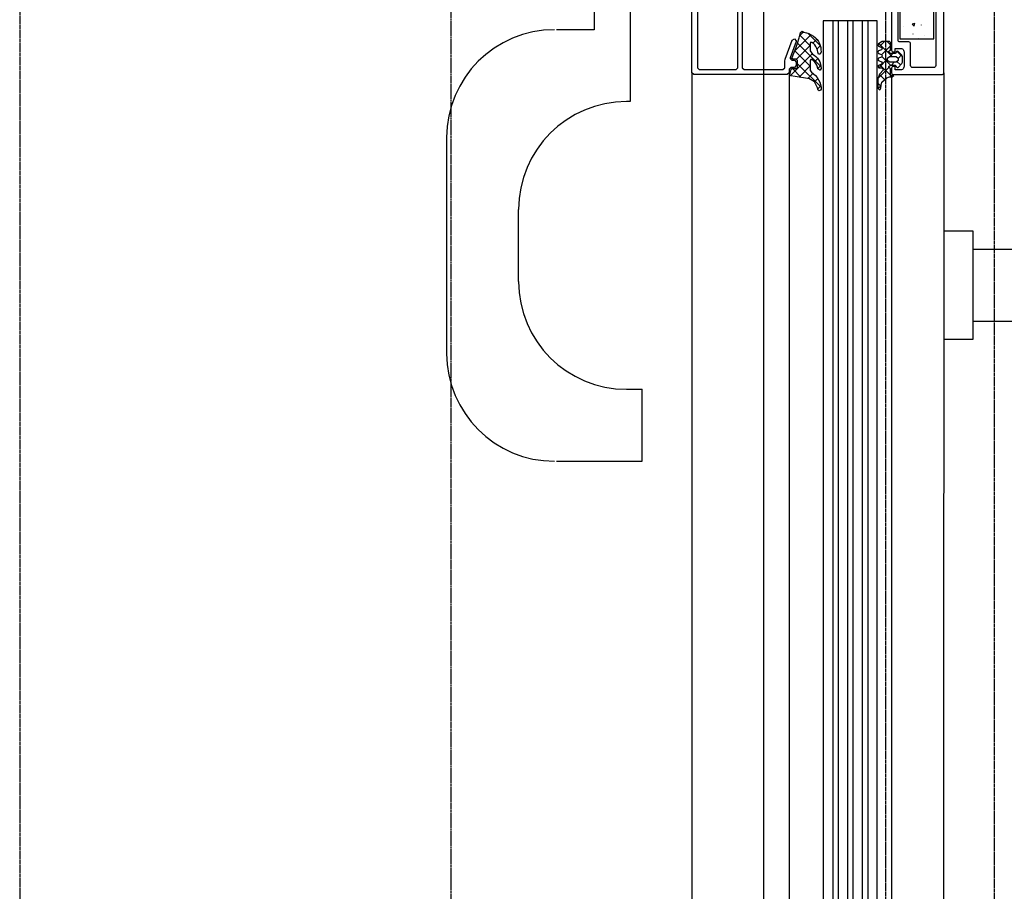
# Model space of a CAD drawing. Header units: millimetres. Extents: x -4577 to 1032787, y -66234 to 201209.
# Tile 11 of 256: x 15644 to 15918, y -53962 to -53720. Entities that reach past the tile are written whole.
import ezdxf

# ---------------------------------------------------------------- set-up
doc = ezdxf.new("R2010")
doc.units = ezdxf.units.MM
for name, pattern in [('510_5_2OG_ELT_1004$0$11-07-22_DS_2OG$0$AUSGEZOGEN', [0]), ('510_5_2OG_ELT_1004$0$11-07-22_DS_2OG$0$MITTE2_S7', [0.225, 0.125, -0.05, 0, -0.05]), ('510_5_2OG_ELT_1004$0$11-07-22_DS_2OG$0$VERDECKT2_S2', [0.17, 0.1, -0.07])]:
    doc.linetypes.add(name, pattern=pattern)
doc.layers.add('510_5_2OG_ELT_1004$0$11-07-22_DS_2OG$0$Nichttragende_Bauteile', color=8, linetype='510_5_2OG_ELT_1004$0$11-07-22_DS_2OG$0$AUSGEZOGEN')
doc.layers.add('510_5_2OG_ELT_1004$0$11-07-22_DS_2OG$0$Tragende_Bauteile', color=8, linetype='510_5_2OG_ELT_1004$0$11-07-22_DS_2OG$0$AUSGEZOGEN')

# ---------------------------------------------------------------- blocks, each defined once
blk = doc.blocks.new('510_5_2OG_ELT_1004')
at = {"layer": '510_5_2OG_ELT_1004$0$11-07-22_DS_2OG$0$Nichttragende_Bauteile', "linetype": '510_5_2OG_ELT_1004$0$11-07-22_DS_2OG$0$AUSGEZOGEN'}
for p, q in [((15850.9, -54861.7), (15850.9, -53590.75)), ((15803.66, -53682.25), (15803.66, -53722.25)), ((15813.66, -53702.25), (15813.66, -53742.25)), ((15843.67, -53732.85), (15843.67, -53708.75)), ((15844.87, -53710.55), (15844.87, -53732.85)), ((15830.87, -53734.25), (15830.87, -53713.25)), ((15832.37, -53715.55), (15832.37, -53732.85)), ((15870.04, -53719.75), (15870.04, -54729.83)), ((15871.54, -53719.75), (15871.54, -54729.83)), ((15874.14, -53719.75), (15874.14, -54729.83)), ((15875.64, -53719.75), (15875.64, -54729.83)), ((15878.24, -53719.75), (15878.24, -54729.83)), ((15879.74, -53719.75), (15879.74, -54729.83)), ((15889.73, -53721.44), (15889.67, -53721.46)), ((15894.59, -53720.9), (15894.58, -53720.96)), ((15803.66, -53722.25), (15793.16, -53722.25)), ((15859.51, -53728.1), (15863.98, -53723.62)), ((15860.82, -53723.96), (15861.89, -53722.88)), ((15863.76, -53726.71), (15860.86, -53723.81)), ((15862.7, -53723.09), (15863.38, -53723.33)), ((15866.51, -53726.64), (15863.11, -53723.24)), ((15863.38, -53723.33), (15864.03, -53723.64)), ((15892.38, -53723.46), (15892.34, -53723.41)), ((15895.42, -53723.82), (15895.47, -53723.87)), ((15856.76, -53730.49), (15858.71, -53725.14)), ((15859.83, -53725.56), (15858.19, -53730.08)), ((15858.71, -53725.14), (15859.37, -53724.76)), ((15859.37, -53724.76), (15859.87, -53725.35)), ((15859.87, -53725.35), (15859.83, -53725.56)), ((15859.94, -53730.49), (15863.76, -53726.68)), ((15866.74, -53732.52), (15860.23, -53726.02)), ((15864.47, -53725.96), (15865.58, -53724.85)), ((15865.65, -53727.61), (15866.53, -53726.73)), ((15866.51, -53726.63), (15866.66, -53727.23)), ((15886.5, -53729.7), (15882.88, -53726.09)), ((15883.01, -53726.95), (15884.45, -53725.5)), ((15883.59, -53729.2), (15886.07, -53726.72)), ((15886.07, -53726.45), (15885.12, -53725.5)), ((15893.72, -53724.7), (15893.7, -53724.75)), ((15893.78, -53724.75), (15893.72, -53724.7)), ((15858.26, -53735), (15864.32, -53728.95)), ((15863.76, -53732.37), (15859.5, -53728.12)), ((15866.09, -53729.04), (15866.07, -53729.03)), ((15882.85, -53728.88), (15882.7, -53728.74)), ((15886.07, -53732.1), (15883.66, -53729.69)), ((15885.91, -53729.7), (15886.71, -53728.9)), ((15889.37, -53729.75), (15887.88, -53728.25)), ((15888.17, -53730.27), (15889.16, -53729.28)), ((15856.67, -53731), (15856.76, -53730.49)), ((15856.67, -53732.85), (15856.67, -53731)), ((15858.37, -53732.75), (15857.87, -53733.25)), ((15858.19, -53730.08), (15858.16, -53730.27)), ((15858.16, -53730.27), (15858.66, -53730.75)), ((15859.37, -53732.75), (15858.37, -53732.75)), ((15858.66, -53730.75), (15859.37, -53730.75)), ((15859.05, -53730.49), (15858.69, -53730.13)), ((15859.37, -53730.75), (15859.87, -53731.25)), ((15859.87, -53732.25), (15859.37, -53732.75)), ((15859.87, -53731.25), (15859.87, -53732.25)), ((15866.76, -53738.2), (15860.26, -53731.7)), ((15860.64, -53735.45), (15863.76, -53732.33)), ((15864.94, -53731.15), (15865.84, -53730.26)), ((15865.88, -53733.04), (15866.69, -53732.23)), ((15882.59, -53735.85), (15885.64, -53732.8)), ((15882.79, -53732.82), (15885.27, -53730.34)), ((15886.07, -53734.93), (15883.15, -53732.01)), ((15886.34, -53732.1), (15887.14, -53731.3)), ((15888.85, -53732.05), (15887.88, -53731.09)), ((15830.87, -53734.25), (15830.87, -54717.25)), ((15831.37, -53734.75), (15830.87, -53734.25)), ((15857.37, -53734.75), (15831.37, -53734.75)), ((15832.37, -53732.85), (15832.87, -53733.35)), ((15832.87, -53733.35), (15843.17, -53733.35)), ((15843.17, -53733.35), (15843.67, -53732.85)), ((15844.87, -53732.85), (15845.37, -53733.35)), ((15845.37, -53733.35), (15856.17, -53733.35)), ((15856.17, -53733.35), (15856.67, -53732.85)), ((15857.87, -53734.25), (15857.37, -53734.75)), ((15857.87, -53733.25), (15857.87, -53734.25)), ((15857.87, -53734.25), (15857.87, -54717.25)), ((15861.27, -53735.54), (15858.81, -53733.08)), ((15863.11, -53735.81), (15864.54, -53734.38)), ((15884.43, -53736.12), (15883.03, -53734.72)), ((15885.8, -53735.47), (15886.27, -53735)), ((15886.54, -53735.41), (15886.14, -53735)), ((15886.37, -53735.42), (15886.33, -54717.06)), ((15900.87, -53734.25), (15900.83, -54717.06)), ((15864.96, -53736.78), (15865.89, -53735.86)), ((15865.86, -53738.71), (15866.7, -53737.88)), ((15883.48, -53738), (15882.57, -53737.09)), ((15882.65, -53738.62), (15883.5, -53737.76)), ((15813.66, -53742.25), (15812.66, -53742.25)), ((15762.66, -53752.25), (15762.66, -53812.25)), ((15782.66, -53792.25), (15782.66, -53772.25)), ((15909.08, -53778.3), (15900.87, -53778.3)), ((15909.08, -53808.3), (15909.08, -53778.3)), ((15909.08, -53783.3), (15929.84, -53783.3)), ((15909.08, -53803.3), (15930.08, -53803.3)), ((15900.87, -53808.3), (15909.08, -53808.3)), ((15812.66, -53822.25), (15816.99, -53822.25)), ((15816.99, -53842.25), (15816.99, -53822.25)), ((15816.99, -53842.25), (15816.99, -53822.25)), ((15793.16, -53842.25), (15816.99, -53842.25))]:
    blk.add_line(p, q, dxfattribs=at)
for points in [[(15886.87, -53734.75), (15900.37, -53734.75), (15900.56, -53734.72), (15900.72, -53734.61), (15900.83, -53734.44), (15900.87, -53734.25), (15900.87, -53640.25)], [(15892.17, -53732.75), (15891.98, -53732.72), (15891.81, -53732.61), (15891.71, -53732.44), (15891.67, -53732.25), (15891.67, -53726.15), (15891.63, -53725.96), (15891.52, -53725.8), (15891.36, -53725.69), (15891.17, -53725.65), (15888.67, -53725.65), (15888.48, -53725.62), (15888.31, -53725.51), (15888.21, -53725.34), (15888.17, -53725.15), (15888.17, -53711.75)], [(15892.17, -53641.75), (15898.17, -53641.75), (15898.36, -53641.79), (15898.52, -53641.9), (15898.63, -53642.06), (15898.67, -53642.25), (15898.67, -53732.25), (15898.63, -53732.44), (15898.52, -53732.61), (15898.36, -53732.72), (15898.17, -53732.75), (15892.17, -53732.75)], [(15886.37, -53713.05), (15886.37, -53727.95), (15886.41, -53728.14), (15886.51, -53728.31), (15886.68, -53728.42), (15886.87, -53728.45), (15887.37, -53728.45), (15887.37, -53727.45), (15888.87, -53727.45), (15889.13, -53727.49), (15889.37, -53727.59), (15889.58, -53727.75), (15889.73, -53727.95), (15889.83, -53728.19), (15889.87, -53728.45), (15889.87, -53732.45), (15889.83, -53732.71), (15889.73, -53732.95), (15889.58, -53733.16), (15889.37, -53733.32), (15889.13, -53733.42), (15888.87, -53733.45), (15887.37, -53733.45), (15887.37, -53732.45), (15886.87, -53732.45), (15886.68, -53732.49), (15886.51, -53732.6), (15886.41, -53732.76), (15886.37, -53732.95), (15886.37, -53734.25), (15886.41, -53734.44), (15886.51, -53734.61), (15886.68, -53734.72), (15886.87, -53734.75)], [(15882.39, -54712.17), (15882.39, -53719.75), (15867.39, -53719.75), (15867.39, -54729.83)], [(15859.78, -53727.39), (15860.25, -53725.96), (15860.68, -53724.51)], [(15860.68, -53724.51), (15861.05, -53723.04), (15861.54, -53722.65)], [(15861.54, -53722.65), (15861.99, -53722.94), (15862.7, -53723.09)], [(15864.03, -53723.64), (15864.65, -53724.02), (15865.21, -53724.48), (15865.72, -53724.99), (15866.04, -53725.51), (15866.31, -53726.06), (15866.51, -53726.63)], [(15866.77, -53728.44), (15866.51, -53729.06), (15866.08, -53729.04), (15865.86, -53728.53), (15865.77, -53727.98), (15865.61, -53727.46), (15865.36, -53726.96), (15865.04, -53726.5), (15864.66, -53726.1), (15864.22, -53725.77), (15863.92, -53725.76), (15863.76, -53726.02), (15863.76, -53728.09), (15864.36, -53729.01), (15864.89, -53729.33), (15865.36, -53729.72), (15865.78, -53730.17), (15866.13, -53730.68), (15866.41, -53731.22)], [(15866.66, -53727.23), (15866.74, -53727.83), (15866.77, -53728.44)], [(15887.37, -53728.9), (15886.07, -53728.9), (15885.59, -53728.56), (15885.59, -53728.25), (15886.07, -53727.9), (15886.07, -53725.8), (15885.77, -53725.5), (15883.77, -53725.5), (15882.77, -53726.16), (15882.57, -53726.5), (15882.77, -53726.85), (15883.57, -53727.16), (15883.77, -53727.5), (15883.57, -53727.85), (15882.77, -53728.16), (15882.57, -53728.5), (15882.77, -53728.85), (15883.57, -53729.16), (15883.77, -53729.5), (15883.57, -53729.85), (15882.77, -53730.16), (15882.57, -53730.5), (15882.77, -53730.85), (15883.57, -53731.16), (15883.77, -53731.5), (15883.57, -53731.85), (15882.77, -53732.16), (15882.57, -53732.49), (15882.85, -53732.9), (15883.67, -53732.9), (15884.17, -53733.42), (15883.05, -53734.66), (15882.57, -53735.91), (15882.57, -53738.54), (15883, -53738.97), (15883.22, -53738.91), (15883.42, -53738.54), (15883.52, -53737.64), (15883.65, -53736.81), (15885.02, -53735.59), (15885.52, -53735.49), (15886.57, -53735.4), (15886.97, -53735), (15886.07, -53735), (15886.07, -53733.1), (15885.59, -53732.76), (15885.59, -53732.45), (15886.07, -53732.1), (15887.37, -53732.1), (15887.67, -53732.4), (15887.67, -53732.5), (15887.9, -53732.8), (15888.18, -53732.72), (15889.22, -53731.68), (15889.37, -53731.32)], [(15866.27, -53739.22), (15865.94, -53739.04), (15865.8, -53738.44), (15864.96, -53736.77), (15863.33, -53735.86), (15862.97, -53735.78), (15859.59, -53735.3), (15858.36, -53735.09), (15858.06, -53734.79), (15858.46, -53733.3), (15858.68, -53733.08), (15859.98, -53733.08), (15860.26, -53732.78), (15860.26, -53730.79), (15859.96, -53730.49), (15858.91, -53730.49), (15858.66, -53730.22), (15858.76, -53729.95), (15859.24, -53728.8), (15859.78, -53727.39)], [(15889.37, -53731.32), (15889.37, -53729.68), (15889.22, -53729.33), (15888.18, -53728.29), (15888, -53728.2), (15887.74, -53728.31), (15887.58, -53728.81), (15887.37, -53728.9)], [(15865.62, -53732.14), (15865.36, -53731.67), (15865.04, -53731.25), (15864.66, -53730.88), (15864.23, -53730.57), (15863.92, -53730.56), (15863.76, -53730.83), (15863.76, -53733.63), (15864.13, -53734.07), (15864.71, -53734.5), (15865.24, -53735), (15865.7, -53735.56)], [(15866.42, -53733.54), (15865.9, -53733.16), (15865.8, -53732.64), (15865.62, -53732.14)], [(15866.41, -53731.22), (15866.61, -53731.81), (15866.73, -53732.41), (15866.77, -53733.02), (15866.55, -53733.5), (15866.42, -53733.54)], [(15865.7, -53735.56), (15866.08, -53736.17), (15866.4, -53736.83), (15866.63, -53737.52), (15866.77, -53738.23)], [(15866.77, -53738.23), (15866.77, -53738.76), (15866.63, -53739.1), (15866.27, -53739.22)]]:
    blk.add_lwpolyline(points, dxfattribs=at)
for points in [[(15888.67, -53649.75), (15888.67, -53724.75), (15898.17, -53724.75), (15898.17, -53649.75), (15888.67, -53649.75)], [(15892.09, -53720.72), (15892.66, -53721.25), (15892.84, -53720.49), (15892.09, -53720.72)], [(15885.77, -53729.7), (15887.67, -53729.7), (15888.17, -53730.2), (15888.17, -53730.8), (15887.67, -53731.3), (15885.77, -53731.3), (15885.27, -53730.8), (15885.27, -53730.2), (15885.77, -53729.7)]]:
    blk.add_lwpolyline(points, close=True, dxfattribs=at)
for centre, start, end in [((15792.66, -53752.25), 90, 180), ((15812.66, -53772.25), 90, 180), ((15812.66, -53792.25), 180, 270), ((15792.66, -53812.25), 180, 270)]:
    blk.add_arc(centre, 30, start, end, dxfattribs=at)
at = {"layer": '510_5_2OG_ELT_1004$0$11-07-22_DS_2OG$0$Tragende_Bauteile', "linetype": '510_5_2OG_ELT_1004$0$11-07-22_DS_2OG$0$MITTE2_S7'}
blk.add_line((15763.94, -56380.14), (15763.94, -51862.41), dxfattribs=at)
at = {"layer": '510_5_2OG_ELT_1004$0$11-07-22_DS_2OG$0$Tragende_Bauteile', "linetype": '510_5_2OG_ELT_1004$0$11-07-22_DS_2OG$0$VERDECKT2_S2'}
for p, q in [((15915.02, -56127.53), (15915.02, -52110.55)), ((15643.94, -53575.75), (15643.94, -54876.7)), ((15884.68, -53575.85), (15884.68, -54876.7))]:
    blk.add_line(p, q, dxfattribs=at)

msp = doc.modelspace()

# ---------------------------------------------------------------- block references
msp.add_blockref('510_5_2OG_ELT_1004', (0, -0.05))

doc.saveas('drawing.dxf')
